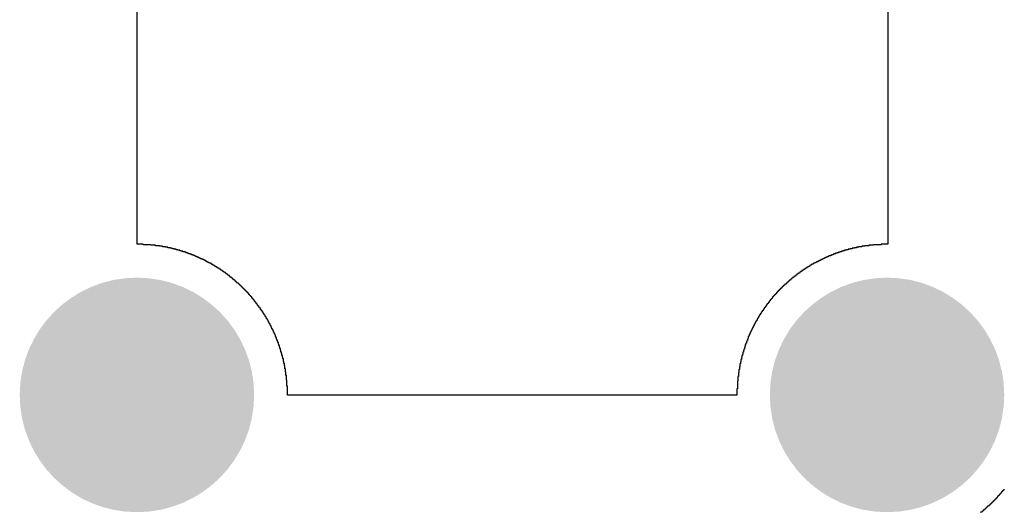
# Model space of a CAD drawing. Header units: inches. Extents: x 3 to 137, y 3 to 137.
# Tile 7 of 22: x 35 to 57, y 51 to 62. Entities that reach past the tile are written whole.
import ezdxf

# ---------------------------------------------------------------- set-up
doc = ezdxf.new("R2010")
doc.units = ezdxf.units.IN
doc.layers.add('Bottom Solder', color=6, linetype='Continuous')
doc.layers.add('Pad Holes', color=156, linetype='Continuous')

msp = doc.modelspace()

# ---------------------------------------------------------------- hatches: boundary and pattern name
at = {"layer": 'Bottom Solder'}
h = msp.add_hatch(color=6, dxfattribs=at)
edge = h.paths.add_edge_path()
edge.add_arc((38, 54), 2.5, 0, 360)
h = msp.add_hatch(color=6, dxfattribs=at)
edge = h.paths.add_edge_path()
edge.add_arc((54, 54), 2.5, 0, 360)
at = {"layer": 'Pad Holes'}
h = msp.add_hatch(color=7, dxfattribs=at)
edge = h.paths.add_edge_path()
edge.add_arc((38, 54), 1.75, 0, 360)
h = msp.add_hatch(color=7, dxfattribs=at)
edge = h.paths.add_edge_path()
edge.add_arc((54, 54), 1.75, 0, 360)

# ---------------------------------------------------------------- linework, layer by layer
at = {"layer": 'Bottom Solder'}
for p, q in [((38.003, 57.211), (38.003, 66.799)), ((54.015, 66.799), (54.015, 57.211)), ((38.13, 57.211), (38.003, 57.211)), ((38.13, 57.2), (38.13, 57.211)), ((38.299, 57.2), (38.13, 57.2)), ((38.299, 57.19), (38.299, 57.2)), ((38.394, 57.19), (38.299, 57.19)), ((38.394, 57.179), (38.394, 57.19)), ((38.479, 57.179), (38.394, 57.179)), ((38.479, 57.168), (38.479, 57.179)), ((38.543, 57.168), (38.479, 57.168)), ((38.543, 57.158), (38.543, 57.168)), ((38.606, 57.158), (38.543, 57.158)), ((38.606, 57.147), (38.606, 57.158)), ((38.659, 57.147), (38.606, 57.147)), ((38.659, 57.137), (38.659, 57.147)), ((38.712, 57.137), (38.659, 57.137)), ((38.712, 57.126), (38.712, 57.137)), ((38.754, 57.126), (38.712, 57.126)), ((38.754, 57.115), (38.754, 57.126)), ((53.306, 57.126), (53.253, 57.126)), ((53.253, 57.126), (53.253, 57.115)), ((53.348, 57.137), (53.306, 57.137)), ((53.306, 57.137), (53.306, 57.126)), ((53.401, 57.147), (53.348, 57.147)), ((53.348, 57.147), (53.348, 57.137)), ((53.464, 57.158), (53.401, 57.158)), ((53.401, 57.158), (53.401, 57.147)), ((53.528, 57.168), (53.464, 57.168)), ((53.464, 57.168), (53.464, 57.158)), ((53.613, 57.179), (53.528, 57.179)), ((53.528, 57.179), (53.528, 57.168)), ((53.708, 57.19), (53.613, 57.19)), ((53.613, 57.19), (53.613, 57.179)), ((53.877, 57.2), (53.708, 57.2)), ((53.708, 57.2), (53.708, 57.19)), ((54.015, 57.211), (53.877, 57.211)), ((53.877, 57.211), (53.877, 57.2)), ((38.797, 57.115), (38.754, 57.115)), ((38.797, 57.105), (38.797, 57.115)), ((38.839, 57.105), (38.797, 57.105)), ((38.839, 57.094), (38.839, 57.105)), ((38.871, 57.094), (38.839, 57.094)), ((38.871, 57.084), (38.871, 57.094)), ((38.913, 57.084), (38.871, 57.084)), ((38.913, 57.073), (38.913, 57.084)), ((38.945, 57.073), (38.913, 57.073)), ((38.945, 57.063), (38.945, 57.073)), ((38.976, 57.063), (38.945, 57.063)), ((38.976, 57.052), (38.976, 57.063)), ((39.019, 57.052), (38.976, 57.052)), ((39.019, 57.041), (39.019, 57.052)), ((39.051, 57.041), (39.019, 57.041)), ((39.051, 57.031), (39.051, 57.041)), ((39.072, 57.031), (39.051, 57.031)), ((39.072, 57.02), (39.072, 57.031)), ((39.103, 57.02), (39.072, 57.02)), ((39.103, 57.01), (39.103, 57.02)), ((39.135, 57.01), (39.103, 57.01)), ((39.135, 56.999), (39.135, 57.01)), ((39.167, 56.999), (39.135, 56.999)), ((39.167, 56.988), (39.167, 56.999)), ((39.188, 56.988), (39.167, 56.988)), ((39.188, 56.978), (39.188, 56.988)), ((39.22, 56.978), (39.188, 56.978)), ((39.22, 56.967), (39.22, 56.978)), ((39.241, 56.967), (39.22, 56.967)), ((39.241, 56.957), (39.241, 56.967)), ((39.262, 56.957), (39.241, 56.957)), ((39.262, 56.946), (39.262, 56.957)), ((39.294, 56.946), (39.262, 56.946)), ((39.294, 56.936), (39.294, 56.946)), ((39.315, 56.936), (39.294, 56.936)), ((39.315, 56.925), (39.315, 56.936)), ((39.336, 56.925), (39.315, 56.925)), ((39.336, 56.914), (39.336, 56.925)), ((52.692, 56.925), (52.671, 56.925)), ((52.671, 56.925), (52.671, 56.914)), ((52.724, 56.936), (52.692, 56.936)), ((52.692, 56.936), (52.692, 56.925)), ((52.745, 56.946), (52.724, 56.946)), ((52.724, 56.946), (52.724, 56.936)), ((52.766, 56.957), (52.745, 56.957)), ((52.745, 56.957), (52.745, 56.946)), ((52.798, 56.967), (52.766, 56.967)), ((52.766, 56.967), (52.766, 56.957)), ((52.819, 56.978), (52.798, 56.978)), ((52.798, 56.978), (52.798, 56.967)), ((52.851, 56.988), (52.819, 56.988)), ((52.819, 56.988), (52.819, 56.978)), ((52.872, 56.999), (52.851, 56.999)), ((52.851, 56.999), (52.851, 56.988)), ((52.903, 57.01), (52.872, 57.01)), ((52.872, 57.01), (52.872, 56.999)), ((52.935, 57.02), (52.903, 57.02)), ((52.903, 57.02), (52.903, 57.01)), ((52.967, 57.031), (52.935, 57.031)), ((52.935, 57.031), (52.935, 57.02)), ((52.999, 57.041), (52.967, 57.041)), ((52.967, 57.041), (52.967, 57.031)), ((53.03, 57.052), (52.999, 57.052)), ((52.999, 57.052), (52.999, 57.041)), ((53.062, 57.063), (53.03, 57.063)), ((53.03, 57.063), (53.03, 57.052)), ((53.094, 57.073), (53.062, 57.073)), ((53.062, 57.073), (53.062, 57.063)), ((53.136, 57.084), (53.094, 57.084)), ((53.094, 57.084), (53.094, 57.073)), ((53.168, 57.094), (53.136, 57.094)), ((53.136, 57.094), (53.136, 57.084)), ((53.21, 57.105), (53.168, 57.105)), ((53.168, 57.105), (53.168, 57.094)), ((53.253, 57.115), (53.21, 57.115)), ((53.21, 57.115), (53.21, 57.105)), ((39.357, 56.914), (39.336, 56.914)), ((39.357, 56.904), (39.357, 56.914)), ((39.379, 56.904), (39.357, 56.904)), ((39.379, 56.893), (39.379, 56.904)), ((39.41, 56.893), (39.379, 56.893)), ((39.41, 56.883), (39.41, 56.893)), ((39.432, 56.883), (39.41, 56.883)), ((39.432, 56.872), (39.432, 56.883)), ((39.453, 56.872), (39.432, 56.872)), ((39.453, 56.861), (39.453, 56.872)), ((39.474, 56.861), (39.453, 56.861)), ((39.474, 56.851), (39.474, 56.861)), ((39.484, 56.851), (39.474, 56.851)), ((39.484, 56.84), (39.484, 56.851)), ((39.506, 56.84), (39.484, 56.84)), ((39.506, 56.83), (39.506, 56.84)), ((39.527, 56.83), (39.506, 56.83)), ((39.527, 56.819), (39.527, 56.83)), ((39.548, 56.819), (39.527, 56.819)), ((39.548, 56.809), (39.548, 56.819)), ((39.569, 56.809), (39.548, 56.809)), ((39.569, 56.798), (39.569, 56.809)), ((39.59, 56.798), (39.569, 56.798)), ((39.59, 56.787), (39.59, 56.798)), ((39.601, 56.787), (39.59, 56.787)), ((39.601, 56.777), (39.601, 56.787)), ((39.622, 56.777), (39.601, 56.777)), ((39.622, 56.766), (39.622, 56.777)), ((39.643, 56.766), (39.622, 56.766)), ((39.643, 56.756), (39.643, 56.766)), ((39.654, 56.756), (39.643, 56.756)), ((39.654, 56.745), (39.654, 56.756)), ((39.675, 56.745), (39.654, 56.745)), ((39.675, 56.734), (39.675, 56.745)), ((39.696, 56.734), (39.675, 56.734)), ((39.696, 56.724), (39.696, 56.734)), ((39.707, 56.724), (39.696, 56.724)), ((39.707, 56.713), (39.707, 56.724)), ((39.728, 56.713), (39.707, 56.713)), ((39.728, 56.703), (39.728, 56.713)), ((52.3, 56.713), (52.279, 56.713)), ((52.279, 56.713), (52.279, 56.703)), ((52.311, 56.724), (52.3, 56.724)), ((52.3, 56.724), (52.3, 56.713)), ((52.332, 56.734), (52.311, 56.734)), ((52.311, 56.734), (52.311, 56.724)), ((52.353, 56.745), (52.332, 56.745)), ((52.332, 56.745), (52.332, 56.734)), ((52.364, 56.756), (52.353, 56.756)), ((52.353, 56.756), (52.353, 56.745)), ((52.385, 56.766), (52.364, 56.766)), ((52.364, 56.766), (52.364, 56.756)), ((52.406, 56.777), (52.385, 56.777)), ((52.385, 56.777), (52.385, 56.766)), ((52.427, 56.787), (52.406, 56.787)), ((52.406, 56.787), (52.406, 56.777)), ((52.438, 56.798), (52.427, 56.798)), ((52.427, 56.798), (52.427, 56.787)), ((52.459, 56.809), (52.438, 56.809)), ((52.438, 56.809), (52.438, 56.798)), ((52.48, 56.819), (52.459, 56.819)), ((52.459, 56.819), (52.459, 56.809)), ((52.501, 56.83), (52.48, 56.83)), ((52.48, 56.83), (52.48, 56.819)), ((52.522, 56.84), (52.501, 56.84)), ((52.501, 56.84), (52.501, 56.83)), ((52.544, 56.851), (52.522, 56.851)), ((52.522, 56.851), (52.522, 56.84)), ((52.565, 56.861), (52.544, 56.861)), ((52.544, 56.861), (52.544, 56.851)), ((52.586, 56.872), (52.565, 56.872)), ((52.565, 56.872), (52.565, 56.861)), ((52.607, 56.883), (52.586, 56.883)), ((52.586, 56.883), (52.586, 56.872)), ((52.628, 56.893), (52.607, 56.893)), ((52.607, 56.893), (52.607, 56.883)), ((52.649, 56.904), (52.628, 56.904)), ((52.628, 56.904), (52.628, 56.893)), ((52.671, 56.914), (52.649, 56.914)), ((52.649, 56.914), (52.649, 56.904)), ((39.749, 56.703), (39.728, 56.703)), ((39.749, 56.692), (39.749, 56.703)), ((39.76, 56.692), (39.749, 56.692)), ((39.76, 56.682), (39.76, 56.692)), ((39.781, 56.682), (39.76, 56.682)), ((39.781, 56.671), (39.781, 56.682)), ((39.791, 56.671), (39.781, 56.671)), ((39.791, 56.66), (39.791, 56.671)), ((39.813, 56.66), (39.791, 56.66)), ((39.813, 56.65), (39.813, 56.66)), ((39.823, 56.65), (39.813, 56.65)), ((39.823, 56.639), (39.823, 56.65)), ((39.834, 56.639), (39.823, 56.639)), ((39.834, 56.629), (39.834, 56.639)), ((39.855, 56.629), (39.834, 56.629)), ((39.855, 56.618), (39.855, 56.629)), ((39.865, 56.618), (39.855, 56.618)), ((39.865, 56.607), (39.865, 56.618)), ((39.887, 56.607), (39.865, 56.607)), ((39.887, 56.597), (39.887, 56.607)), ((39.897, 56.597), (39.887, 56.597)), ((39.897, 56.586), (39.897, 56.597)), ((39.908, 56.586), (39.897, 56.586)), ((39.908, 56.576), (39.908, 56.586)), ((39.929, 56.576), (39.908, 56.576)), ((39.929, 56.565), (39.929, 56.576)), ((39.94, 56.565), (39.929, 56.565)), ((39.94, 56.555), (39.94, 56.565)), ((39.95, 56.555), (39.94, 56.555)), ((39.95, 56.544), (39.95, 56.555)), ((39.971, 56.544), (39.95, 56.544)), ((39.971, 56.533), (39.971, 56.544)), ((39.982, 56.533), (39.971, 56.533)), ((39.982, 56.523), (39.982, 56.533)), ((39.992, 56.523), (39.982, 56.523)), ((39.992, 56.512), (39.992, 56.523)), ((40.003, 56.512), (39.992, 56.512)), ((40.003, 56.502), (40.003, 56.512)), ((40.024, 56.502), (40.003, 56.502)), ((40.024, 56.491), (40.024, 56.502)), ((52.004, 56.502), (51.983, 56.502)), ((51.983, 56.502), (51.983, 56.491)), ((52.015, 56.512), (52.004, 56.512)), ((52.004, 56.512), (52.004, 56.502)), ((52.025, 56.523), (52.015, 56.523)), ((52.015, 56.523), (52.015, 56.512)), ((52.046, 56.533), (52.025, 56.533)), ((52.025, 56.533), (52.025, 56.523)), ((52.057, 56.544), (52.046, 56.544)), ((52.046, 56.544), (52.046, 56.533)), ((52.067, 56.555), (52.057, 56.555)), ((52.057, 56.555), (52.057, 56.544)), ((52.078, 56.565), (52.067, 56.565)), ((52.067, 56.565), (52.067, 56.555)), ((52.099, 56.576), (52.078, 56.576)), ((52.078, 56.576), (52.078, 56.565)), ((52.11, 56.586), (52.099, 56.586)), ((52.099, 56.586), (52.099, 56.576)), ((52.131, 56.597), (52.11, 56.597)), ((52.11, 56.597), (52.11, 56.586)), ((52.142, 56.607), (52.131, 56.607)), ((52.131, 56.607), (52.131, 56.597)), ((52.152, 56.618), (52.142, 56.618)), ((52.142, 56.618), (52.142, 56.607)), ((52.173, 56.629), (52.152, 56.629)), ((52.152, 56.629), (52.152, 56.618)), ((52.184, 56.639), (52.173, 56.639)), ((52.173, 56.639), (52.173, 56.629)), ((52.205, 56.65), (52.184, 56.65)), ((52.184, 56.65), (52.184, 56.639)), ((52.216, 56.66), (52.205, 56.66)), ((52.205, 56.66), (52.205, 56.65)), ((52.237, 56.671), (52.216, 56.671)), ((52.216, 56.671), (52.216, 56.66)), ((52.247, 56.682), (52.237, 56.682)), ((52.237, 56.682), (52.237, 56.671)), ((52.269, 56.692), (52.247, 56.692)), ((52.247, 56.692), (52.247, 56.682)), ((52.279, 56.703), (52.269, 56.703)), ((52.269, 56.703), (52.269, 56.692)), ((40.035, 56.491), (40.024, 56.491)), ((40.035, 56.48), (40.035, 56.491)), ((40.045, 56.48), (40.035, 56.48)), ((40.045, 56.47), (40.045, 56.48)), ((40.056, 56.47), (40.045, 56.47)), ((40.056, 56.459), (40.056, 56.47)), ((40.077, 56.459), (40.056, 56.459)), ((40.077, 56.449), (40.077, 56.459)), ((40.088, 56.449), (40.077, 56.449)), ((40.088, 56.438), (40.088, 56.449)), ((40.098, 56.438), (40.088, 56.438)), ((40.098, 56.428), (40.098, 56.438)), ((40.109, 56.428), (40.098, 56.428)), ((40.109, 56.417), (40.109, 56.428)), ((40.119, 56.417), (40.109, 56.417)), ((40.119, 56.406), (40.119, 56.417)), ((40.13, 56.406), (40.119, 56.406)), ((40.13, 56.396), (40.13, 56.406)), ((40.141, 56.396), (40.13, 56.396)), ((40.141, 56.385), (40.141, 56.396)), ((40.162, 56.385), (40.141, 56.385)), ((40.162, 56.375), (40.162, 56.385)), ((40.172, 56.375), (40.162, 56.375)), ((40.172, 56.364), (40.172, 56.375)), ((40.183, 56.364), (40.172, 56.364)), ((40.183, 56.353), (40.183, 56.364)), ((40.194, 56.353), (40.183, 56.353)), ((40.194, 56.343), (40.194, 56.353)), ((40.204, 56.343), (40.194, 56.343)), ((40.204, 56.332), (40.204, 56.343)), ((40.215, 56.332), (40.204, 56.332)), ((40.215, 56.322), (40.215, 56.332)), ((40.225, 56.322), (40.215, 56.322)), ((40.225, 56.311), (40.225, 56.322)), ((40.236, 56.311), (40.225, 56.311)), ((40.236, 56.301), (40.236, 56.311)), ((40.246, 56.301), (40.236, 56.301)), ((40.246, 56.29), (40.246, 56.301)), ((40.257, 56.29), (40.246, 56.29)), ((40.257, 56.279), (40.257, 56.29)), ((51.761, 56.29), (51.75, 56.29)), ((51.75, 56.29), (51.75, 56.279)), ((51.771, 56.301), (51.761, 56.301)), ((51.761, 56.301), (51.761, 56.29)), ((51.782, 56.311), (51.771, 56.311)), ((51.771, 56.311), (51.771, 56.301)), ((51.792, 56.322), (51.782, 56.322)), ((51.782, 56.322), (51.782, 56.311)), ((51.803, 56.332), (51.792, 56.332)), ((51.792, 56.332), (51.792, 56.322)), ((51.813, 56.343), (51.803, 56.343)), ((51.803, 56.343), (51.803, 56.332)), ((51.824, 56.353), (51.813, 56.353)), ((51.813, 56.353), (51.813, 56.343)), ((51.845, 56.364), (51.824, 56.364)), ((51.824, 56.364), (51.824, 56.353)), ((51.856, 56.375), (51.845, 56.375)), ((51.845, 56.375), (51.845, 56.364)), ((51.866, 56.385), (51.856, 56.385)), ((51.856, 56.385), (51.856, 56.375)), ((51.877, 56.396), (51.866, 56.396)), ((51.866, 56.396), (51.866, 56.385)), ((51.888, 56.406), (51.877, 56.406)), ((51.877, 56.406), (51.877, 56.396)), ((51.898, 56.417), (51.888, 56.417)), ((51.888, 56.417), (51.888, 56.406)), ((51.909, 56.428), (51.898, 56.428)), ((51.898, 56.428), (51.898, 56.417)), ((51.919, 56.438), (51.909, 56.438)), ((51.909, 56.438), (51.909, 56.428)), ((51.94, 56.449), (51.919, 56.449)), ((51.919, 56.449), (51.919, 56.438)), ((51.951, 56.459), (51.94, 56.459)), ((51.94, 56.459), (51.94, 56.449)), ((51.962, 56.47), (51.951, 56.47)), ((51.951, 56.47), (51.951, 56.459)), ((51.972, 56.48), (51.962, 56.48)), ((51.962, 56.48), (51.962, 56.47)), ((51.983, 56.491), (51.972, 56.491)), ((51.972, 56.491), (51.972, 56.48)), ((40.268, 56.279), (40.257, 56.279)), ((40.268, 56.269), (40.268, 56.279)), ((40.278, 56.269), (40.268, 56.269)), ((40.278, 56.258), (40.278, 56.269)), ((40.289, 56.258), (40.278, 56.258)), ((40.289, 56.248), (40.289, 56.258)), ((40.299, 56.248), (40.289, 56.248)), ((40.299, 56.237), (40.299, 56.248)), ((40.31, 56.237), (40.299, 56.237)), ((40.31, 56.226), (40.31, 56.237)), ((40.321, 56.226), (40.31, 56.226)), ((40.321, 56.216), (40.321, 56.226)), ((40.331, 56.216), (40.321, 56.216)), ((40.331, 56.205), (40.331, 56.216)), ((40.342, 56.205), (40.331, 56.205)), ((40.342, 56.195), (40.342, 56.205)), ((40.352, 56.195), (40.342, 56.195)), ((40.352, 56.184), (40.352, 56.195)), ((40.363, 56.184), (40.352, 56.184)), ((40.363, 56.174), (40.363, 56.184)), ((40.373, 56.174), (40.363, 56.174)), ((40.373, 56.163), (40.373, 56.174)), ((40.384, 56.163), (40.373, 56.163)), ((40.384, 56.142), (40.384, 56.163)), ((40.395, 56.142), (40.384, 56.142)), ((40.395, 56.131), (40.395, 56.142)), ((40.405, 56.131), (40.395, 56.131)), ((40.405, 56.121), (40.405, 56.131)), ((40.416, 56.121), (40.405, 56.121)), ((40.416, 56.11), (40.416, 56.121)), ((40.426, 56.11), (40.416, 56.11)), ((40.426, 56.099), (40.426, 56.11)), ((40.437, 56.099), (40.426, 56.099)), ((40.437, 56.089), (40.437, 56.099)), ((40.448, 56.089), (40.437, 56.089)), ((40.448, 56.078), (40.448, 56.089)), ((40.458, 56.078), (40.448, 56.078)), ((40.458, 56.057), (40.458, 56.078)), ((51.57, 56.089), (51.559, 56.089)), ((51.559, 56.089), (51.559, 56.068)), ((51.581, 56.099), (51.57, 56.099)), ((51.57, 56.099), (51.57, 56.089)), ((51.591, 56.11), (51.581, 56.11)), ((51.581, 56.11), (51.581, 56.099)), ((51.602, 56.121), (51.591, 56.121)), ((51.591, 56.121), (51.591, 56.11)), ((51.612, 56.131), (51.602, 56.131)), ((51.602, 56.131), (51.602, 56.121)), ((51.623, 56.142), (51.612, 56.142)), ((51.612, 56.142), (51.612, 56.131)), ((51.634, 56.152), (51.623, 56.152)), ((51.623, 56.152), (51.623, 56.142)), ((51.644, 56.163), (51.634, 56.163)), ((51.634, 56.163), (51.634, 56.152)), ((51.655, 56.184), (51.644, 56.184)), ((51.644, 56.184), (51.644, 56.163)), ((51.665, 56.195), (51.655, 56.195)), ((51.655, 56.195), (51.655, 56.184)), ((51.676, 56.205), (51.665, 56.205)), ((51.665, 56.205), (51.665, 56.195)), ((51.686, 56.216), (51.676, 56.216)), ((51.676, 56.216), (51.676, 56.205)), ((51.697, 56.226), (51.686, 56.226)), ((51.686, 56.226), (51.686, 56.216)), ((51.708, 56.237), (51.697, 56.237)), ((51.697, 56.237), (51.697, 56.226)), ((51.718, 56.248), (51.708, 56.248)), ((51.708, 56.248), (51.708, 56.237)), ((51.729, 56.258), (51.718, 56.258)), ((51.718, 56.258), (51.718, 56.248)), ((51.739, 56.269), (51.729, 56.269)), ((51.729, 56.269), (51.729, 56.258)), ((51.75, 56.279), (51.739, 56.279)), ((51.739, 56.279), (51.739, 56.269)), ((40.469, 56.057), (40.458, 56.057)), ((40.469, 56.047), (40.469, 56.057)), ((40.479, 56.047), (40.469, 56.047)), ((40.479, 56.036), (40.479, 56.047)), ((40.49, 56.036), (40.479, 56.036)), ((40.49, 56.025), (40.49, 56.036)), ((40.5, 56.025), (40.49, 56.025)), ((40.5, 56.015), (40.5, 56.025)), ((40.511, 56.015), (40.5, 56.015)), ((40.511, 55.994), (40.511, 56.015)), ((40.522, 55.994), (40.511, 55.994)), ((40.522, 55.983), (40.522, 55.994)), ((40.532, 55.983), (40.522, 55.983)), ((40.532, 55.972), (40.532, 55.983)), ((40.543, 55.972), (40.532, 55.972)), ((40.543, 55.951), (40.543, 55.972)), ((40.553, 55.951), (40.543, 55.951)), ((40.553, 55.941), (40.553, 55.951)), ((40.564, 55.941), (40.553, 55.941)), ((40.564, 55.93), (40.564, 55.941)), ((40.575, 55.93), (40.564, 55.93)), ((40.575, 55.909), (40.575, 55.93)), ((40.585, 55.909), (40.575, 55.909)), ((40.585, 55.898), (40.585, 55.909)), ((40.596, 55.898), (40.585, 55.898)), ((40.596, 55.888), (40.596, 55.898)), ((40.606, 55.888), (40.596, 55.888)), ((40.606, 55.867), (40.606, 55.888)), ((40.617, 55.867), (40.606, 55.867)), ((40.617, 55.856), (40.617, 55.867)), ((51.401, 55.867), (51.39, 55.867)), ((51.39, 55.867), (51.39, 55.856)), ((51.411, 55.877), (51.401, 55.877)), ((51.401, 55.877), (51.401, 55.867)), ((51.422, 55.898), (51.411, 55.898)), ((51.411, 55.898), (51.411, 55.877)), ((51.432, 55.909), (51.422, 55.909)), ((51.422, 55.909), (51.422, 55.898)), ((51.443, 55.93), (51.432, 55.93)), ((51.432, 55.93), (51.432, 55.909)), ((51.454, 55.941), (51.443, 55.941)), ((51.443, 55.941), (51.443, 55.93)), ((51.464, 55.951), (51.454, 55.951)), ((51.454, 55.951), (51.454, 55.941)), ((51.475, 55.962), (51.464, 55.962)), ((51.464, 55.962), (51.464, 55.951)), ((51.485, 55.983), (51.475, 55.983)), ((51.475, 55.983), (51.475, 55.962)), ((51.496, 55.994), (51.485, 55.994)), ((51.485, 55.994), (51.485, 55.983)), ((51.507, 56.004), (51.496, 56.004)), ((51.496, 56.004), (51.496, 55.994)), ((51.517, 56.025), (51.507, 56.025)), ((51.507, 56.025), (51.507, 56.004)), ((51.528, 56.036), (51.517, 56.036)), ((51.517, 56.036), (51.517, 56.025)), ((51.538, 56.047), (51.528, 56.047)), ((51.528, 56.047), (51.528, 56.036)), ((51.549, 56.057), (51.538, 56.057)), ((51.538, 56.057), (51.538, 56.047)), ((51.559, 56.068), (51.549, 56.068)), ((51.549, 56.068), (51.549, 56.057)), ((40.627, 55.856), (40.617, 55.856)), ((40.627, 55.846), (40.627, 55.856)), ((40.638, 55.846), (40.627, 55.846)), ((40.638, 55.824), (40.638, 55.846)), ((40.649, 55.824), (40.638, 55.824)), ((40.649, 55.814), (40.649, 55.824)), ((40.659, 55.814), (40.649, 55.814)), ((40.659, 55.793), (40.659, 55.814)), ((40.67, 55.793), (40.659, 55.793)), ((40.67, 55.782), (40.67, 55.793)), ((40.68, 55.782), (40.67, 55.782)), ((40.68, 55.761), (40.68, 55.782)), ((40.691, 55.761), (40.68, 55.761)), ((40.691, 55.75), (40.691, 55.761)), ((40.701, 55.75), (40.691, 55.75)), ((40.701, 55.729), (40.701, 55.75)), ((40.712, 55.729), (40.701, 55.729)), ((40.712, 55.708), (40.712, 55.729)), ((40.723, 55.708), (40.712, 55.708)), ((40.723, 55.697), (40.723, 55.708)), ((40.733, 55.697), (40.723, 55.697)), ((40.733, 55.676), (40.733, 55.697)), ((40.744, 55.676), (40.733, 55.676)), ((40.744, 55.666), (40.744, 55.676)), ((40.754, 55.666), (40.744, 55.666)), ((40.754, 55.644), (40.754, 55.666)), ((51.274, 55.676), (51.263, 55.676)), ((51.263, 55.676), (51.263, 55.655)), ((51.284, 55.697), (51.274, 55.697)), ((51.274, 55.697), (51.274, 55.676)), ((51.295, 55.708), (51.284, 55.708)), ((51.284, 55.708), (51.284, 55.697)), ((51.305, 55.729), (51.295, 55.729)), ((51.295, 55.729), (51.295, 55.708)), ((51.316, 55.74), (51.305, 55.74)), ((51.305, 55.74), (51.305, 55.729)), ((51.327, 55.761), (51.316, 55.761)), ((51.316, 55.761), (51.316, 55.74)), ((51.337, 55.771), (51.327, 55.771)), ((51.327, 55.771), (51.327, 55.761)), ((51.348, 55.793), (51.337, 55.793)), ((51.337, 55.793), (51.337, 55.771)), ((51.358, 55.803), (51.348, 55.803)), ((51.348, 55.803), (51.348, 55.793)), ((51.369, 55.824), (51.358, 55.824)), ((51.358, 55.824), (51.358, 55.803)), ((51.38, 55.835), (51.369, 55.835)), ((51.369, 55.835), (51.369, 55.824)), ((51.39, 55.856), (51.38, 55.856)), ((51.38, 55.856), (51.38, 55.835)), ((40.765, 55.644), (40.754, 55.644)), ((40.765, 55.623), (40.765, 55.644)), ((40.776, 55.623), (40.765, 55.623)), ((40.776, 55.613), (40.776, 55.623)), ((40.786, 55.613), (40.776, 55.613)), ((40.786, 55.592), (40.786, 55.613)), ((40.797, 55.592), (40.786, 55.592)), ((40.797, 55.57), (40.797, 55.592)), ((40.807, 55.57), (40.797, 55.57)), ((40.807, 55.549), (40.807, 55.57)), ((40.818, 55.549), (40.807, 55.549)), ((40.818, 55.528), (40.818, 55.549)), ((40.828, 55.528), (40.818, 55.528)), ((40.828, 55.517), (40.828, 55.528)), ((40.839, 55.517), (40.828, 55.517)), ((40.839, 55.496), (40.839, 55.517)), ((40.85, 55.496), (40.839, 55.496)), ((40.85, 55.475), (40.85, 55.496)), ((40.86, 55.475), (40.85, 55.475)), ((40.86, 55.454), (40.86, 55.475)), ((40.871, 55.454), (40.86, 55.454)), ((40.871, 55.433), (40.871, 55.454)), ((51.157, 55.465), (51.147, 55.465)), ((51.147, 55.465), (51.147, 55.443)), ((51.168, 55.486), (51.157, 55.486)), ((51.157, 55.486), (51.157, 55.465)), ((51.178, 55.507), (51.168, 55.507)), ((51.168, 55.507), (51.168, 55.486)), ((51.189, 55.528), (51.178, 55.528)), ((51.178, 55.528), (51.178, 55.507)), ((51.2, 55.549), (51.189, 55.549)), ((51.189, 55.549), (51.189, 55.528)), ((51.21, 55.57), (51.2, 55.57)), ((51.2, 55.57), (51.2, 55.549)), ((51.221, 55.581), (51.21, 55.581)), ((51.21, 55.581), (51.21, 55.57)), ((51.231, 55.602), (51.221, 55.602)), ((51.221, 55.602), (51.221, 55.581)), ((51.242, 55.623), (51.231, 55.623)), ((51.231, 55.623), (51.231, 55.602)), ((51.253, 55.644), (51.242, 55.644)), ((51.242, 55.644), (51.242, 55.623)), ((51.263, 55.655), (51.253, 55.655)), ((51.253, 55.655), (51.253, 55.644)), ((40.881, 55.433), (40.871, 55.433)), ((40.881, 55.412), (40.881, 55.433)), ((40.892, 55.412), (40.881, 55.412)), ((40.892, 55.39), (40.892, 55.412)), ((40.903, 55.39), (40.892, 55.39)), ((40.903, 55.369), (40.903, 55.39)), ((40.913, 55.369), (40.903, 55.369)), ((40.913, 55.338), (40.913, 55.369)), ((40.924, 55.338), (40.913, 55.338)), ((40.924, 55.316), (40.924, 55.338)), ((40.934, 55.316), (40.924, 55.316)), ((40.934, 55.295), (40.934, 55.316)), ((40.945, 55.295), (40.934, 55.295)), ((40.945, 55.274), (40.945, 55.295)), ((40.955, 55.274), (40.945, 55.274)), ((40.955, 55.242), (40.955, 55.274)), ((40.966, 55.242), (40.955, 55.242)), ((40.966, 55.221), (40.966, 55.242)), ((51.051, 55.242), (51.041, 55.242)), ((51.041, 55.242), (51.041, 55.211)), ((51.062, 55.263), (51.051, 55.263)), ((51.051, 55.263), (51.051, 55.242)), ((51.073, 55.285), (51.062, 55.285)), ((51.062, 55.285), (51.062, 55.263)), ((51.083, 55.316), (51.073, 55.316)), ((51.073, 55.316), (51.073, 55.285)), ((51.094, 55.338), (51.083, 55.338)), ((51.083, 55.338), (51.083, 55.316)), ((51.104, 55.359), (51.094, 55.359)), ((51.094, 55.359), (51.094, 55.338)), ((51.115, 55.38), (51.104, 55.38)), ((51.104, 55.38), (51.104, 55.359)), ((51.126, 55.401), (51.115, 55.401)), ((51.115, 55.401), (51.115, 55.38)), ((51.136, 55.422), (51.126, 55.422)), ((51.126, 55.422), (51.126, 55.401)), ((51.147, 55.443), (51.136, 55.443)), ((51.136, 55.443), (51.136, 55.422)), ((40.977, 55.221), (40.966, 55.221)), ((40.977, 55.189), (40.977, 55.221)), ((40.987, 55.189), (40.977, 55.189)), ((40.987, 55.168), (40.987, 55.189)), ((40.998, 55.168), (40.987, 55.168)), ((40.998, 55.136), (40.998, 55.168)), ((41.008, 55.136), (40.998, 55.136)), ((41.008, 55.115), (41.008, 55.136)), ((41.019, 55.115), (41.008, 55.115)), ((41.019, 55.084), (41.019, 55.115)), ((41.03, 55.084), (41.019, 55.084)), ((41.03, 55.052), (41.03, 55.084)), ((41.04, 55.052), (41.03, 55.052)), ((41.04, 55.02), (41.04, 55.052)), ((50.977, 55.041), (50.967, 55.041)), ((50.967, 55.041), (50.967, 55.009)), ((50.988, 55.073), (50.977, 55.073)), ((50.977, 55.073), (50.977, 55.041)), ((50.999, 55.105), (50.988, 55.105)), ((50.988, 55.105), (50.988, 55.073)), ((51.009, 55.136), (50.999, 55.136)), ((50.999, 55.136), (50.999, 55.105)), ((51.02, 55.158), (51.009, 55.158)), ((51.009, 55.158), (51.009, 55.136)), ((51.03, 55.189), (51.02, 55.189)), ((51.02, 55.189), (51.02, 55.158)), ((51.041, 55.211), (51.03, 55.211)), ((51.03, 55.211), (51.03, 55.189)), ((41.051, 55.02), (41.04, 55.02)), ((41.051, 54.988), (41.051, 55.02)), ((41.061, 54.988), (41.051, 54.988)), ((41.061, 54.957), (41.061, 54.988)), ((41.072, 54.957), (41.061, 54.957)), ((41.072, 54.914), (41.072, 54.957)), ((41.082, 54.914), (41.072, 54.914)), ((41.082, 54.882), (41.082, 54.914)), ((41.093, 54.882), (41.082, 54.882)), ((41.093, 54.84), (41.093, 54.882)), ((41.104, 54.84), (41.093, 54.84)), ((41.104, 54.808), (41.104, 54.84)), ((50.914, 54.84), (50.903, 54.84)), ((50.903, 54.84), (50.903, 54.798)), ((50.924, 54.872), (50.914, 54.872)), ((50.914, 54.872), (50.914, 54.84)), ((50.935, 54.914), (50.924, 54.914)), ((50.924, 54.914), (50.924, 54.872)), ((50.946, 54.946), (50.935, 54.946)), ((50.935, 54.946), (50.935, 54.914)), ((50.956, 54.978), (50.946, 54.978)), ((50.946, 54.978), (50.946, 54.946)), ((50.967, 55.009), (50.956, 55.009)), ((50.956, 55.009), (50.956, 54.978)), ((41.114, 54.808), (41.104, 54.808)), ((41.114, 54.766), (41.114, 54.808)), ((41.125, 54.766), (41.114, 54.766)), ((41.125, 54.713), (41.125, 54.766)), ((41.135, 54.713), (41.125, 54.713)), ((41.135, 54.671), (41.135, 54.713)), ((41.146, 54.671), (41.135, 54.671)), ((41.146, 54.618), (41.146, 54.671)), ((41.157, 54.618), (41.146, 54.618)), ((41.157, 54.554), (41.157, 54.618)), ((50.861, 54.607), (50.85, 54.607)), ((50.85, 54.607), (50.85, 54.544)), ((50.872, 54.66), (50.861, 54.66)), ((50.861, 54.66), (50.861, 54.607)), ((50.882, 54.703), (50.872, 54.703)), ((50.872, 54.703), (50.872, 54.66)), ((50.893, 54.755), (50.882, 54.755)), ((50.882, 54.755), (50.882, 54.703)), ((50.903, 54.798), (50.893, 54.798)), ((50.893, 54.798), (50.893, 54.755)), ((41.167, 54.554), (41.157, 54.554)), ((41.167, 54.491), (41.167, 54.554)), ((41.178, 54.491), (41.167, 54.491)), ((41.178, 54.417), (41.178, 54.491)), ((41.188, 54.417), (41.178, 54.417)), ((41.188, 54.322), (41.188, 54.417)), ((50.829, 54.396), (50.819, 54.396)), ((50.819, 54.396), (50.819, 54.3)), ((50.84, 54.48), (50.829, 54.48)), ((50.829, 54.48), (50.829, 54.396)), ((50.85, 54.544), (50.84, 54.544)), ((50.84, 54.544), (50.84, 54.48)), ((41.199, 54.322), (41.188, 54.322)), ((41.199, 54.184), (41.199, 54.322)), ((50.819, 54.3), (50.808, 54.3)), ((50.808, 54.3), (50.808, 54.131)), ((41.209, 54.184), (41.199, 54.184)), ((41.209, 53.994), (41.209, 54.184)), ((48.109, 53.994), (41.209, 53.994)), ((48.12, 53.994), (48.109, 53.994)), ((50.797, 53.994), (48.12, 53.994)), ((50.808, 54.131), (50.797, 54.131)), ((50.797, 54.131), (50.797, 53.994)), ((56.396, 51.866), (56.396, 51.877)), ((56.396, 51.877), (56.406, 51.877)), ((56.406, 51.877), (56.406, 51.888)), ((56.406, 51.888), (56.417, 51.888)), ((56.417, 51.888), (56.417, 51.898)), ((56.417, 51.898), (56.428, 51.898)), ((56.428, 51.898), (56.428, 51.909)), ((56.428, 51.909), (56.438, 51.909)), ((56.438, 51.909), (56.438, 51.919)), ((56.438, 51.919), (56.449, 51.919)), ((56.449, 51.919), (56.449, 51.94)), ((56.449, 51.94), (56.459, 51.94)), ((56.459, 51.94), (56.459, 51.951)), ((56.459, 51.951), (56.47, 51.951)), ((56.47, 51.951), (56.47, 51.962)), ((56.47, 51.962), (56.48, 51.962)), ((56.48, 51.962), (56.48, 51.972)), ((56.48, 51.972), (56.491, 51.972)), ((56.491, 51.972), (56.491, 51.983)), ((56.491, 51.983), (56.502, 51.983)), ((56.195, 51.655), (56.195, 51.665)), ((56.195, 51.665), (56.205, 51.665)), ((56.205, 51.665), (56.205, 51.676)), ((56.205, 51.676), (56.216, 51.676)), ((56.216, 51.676), (56.216, 51.686)), ((56.216, 51.686), (56.226, 51.686)), ((56.226, 51.686), (56.226, 51.697)), ((56.226, 51.697), (56.237, 51.697)), ((56.237, 51.697), (56.237, 51.708)), ((56.237, 51.708), (56.248, 51.708)), ((56.248, 51.708), (56.248, 51.718)), ((56.248, 51.718), (56.258, 51.718)), ((56.258, 51.718), (56.258, 51.729)), ((56.258, 51.729), (56.269, 51.729)), ((56.269, 51.729), (56.269, 51.739)), ((56.269, 51.739), (56.279, 51.739)), ((56.279, 51.739), (56.279, 51.75)), ((56.279, 51.75), (56.29, 51.75)), ((56.29, 51.75), (56.29, 51.761)), ((56.29, 51.761), (56.301, 51.761)), ((56.301, 51.761), (56.301, 51.771)), ((56.301, 51.771), (56.311, 51.771)), ((56.311, 51.771), (56.311, 51.782)), ((56.311, 51.782), (56.322, 51.782)), ((56.322, 51.782), (56.322, 51.792)), ((56.322, 51.792), (56.332, 51.792)), ((56.332, 51.792), (56.332, 51.803)), ((56.332, 51.803), (56.343, 51.803)), ((56.343, 51.803), (56.343, 51.813)), ((56.343, 51.813), (56.353, 51.813)), ((56.353, 51.813), (56.353, 51.824)), ((56.353, 51.824), (56.364, 51.824)), ((56.364, 51.824), (56.364, 51.845)), ((56.364, 51.845), (56.375, 51.845)), ((56.375, 51.845), (56.375, 51.856)), ((56.375, 51.856), (56.385, 51.856)), ((56.385, 51.856), (56.385, 51.866)), ((56.385, 51.866), (56.396, 51.866)), ((56.004, 51.496), (56.004, 51.507)), ((56.004, 51.507), (56.025, 51.507)), ((56.025, 51.507), (56.025, 51.517)), ((56.025, 51.517), (56.036, 51.517)), ((56.036, 51.517), (56.036, 51.528)), ((56.036, 51.528), (56.047, 51.528)), ((56.047, 51.528), (56.047, 51.538)), ((56.047, 51.538), (56.057, 51.538)), ((56.057, 51.538), (56.057, 51.549)), ((56.057, 51.549), (56.068, 51.549)), ((56.068, 51.549), (56.068, 51.559)), ((56.068, 51.559), (56.089, 51.559)), ((56.089, 51.559), (56.089, 51.57)), ((56.089, 51.57), (56.099, 51.57)), ((56.099, 51.57), (56.099, 51.581)), ((56.099, 51.581), (56.11, 51.581)), ((56.11, 51.581), (56.11, 51.591)), ((56.11, 51.591), (56.121, 51.591)), ((56.121, 51.591), (56.121, 51.602)), ((56.121, 51.602), (56.131, 51.602)), ((56.131, 51.602), (56.131, 51.612)), ((56.131, 51.612), (56.142, 51.612)), ((56.142, 51.612), (56.142, 51.623)), ((56.142, 51.623), (56.152, 51.623)), ((56.152, 51.623), (56.152, 51.634)), ((56.152, 51.634), (56.163, 51.634)), ((56.163, 51.634), (56.163, 51.644)), ((56.163, 51.644), (56.184, 51.644)), ((56.184, 51.644), (56.184, 51.655)), ((56.184, 51.655), (56.195, 51.655))]:
    msp.add_line(p, q, dxfattribs=at)

doc.saveas('drawing.dxf')
